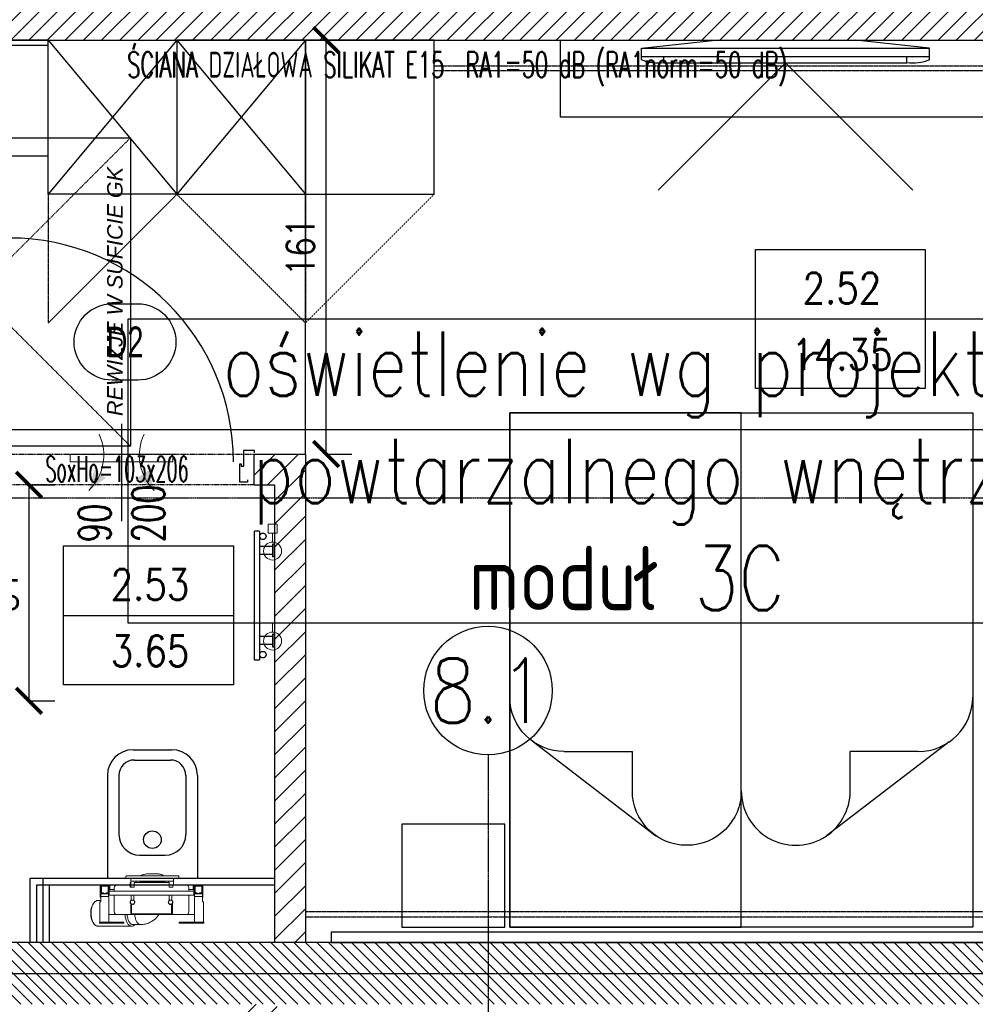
# Model space of a CAD drawing. Header units: millimetres. Extents: x 69081 to 158617, y -37521 to -9534.
# Tile 213 of 256: x 114126 to 114498, y -20561 to -20178. Entities that reach past the tile are written whole.
import ezdxf
from ezdxf.enums import TextEntityAlignment as Align

# ---------------------------------------------------------------- set-up
doc = ezdxf.new("R2010")
doc.units = ezdxf.units.MM
for name, pattern in [('DASHED2', [0.375, 0.25, -0.125]), ('DO', [0.8, 0.6, -0.1, 0, -0.1]), ('DP', [0.5, 0.3, -0.2]), ('KRESKOWA-SREDNIA', [0.2, 0.12, -0.08]), ('MP', [0.25, 0.15, -0.1])]:
    doc.linetypes.add(name, pattern=pattern)
for name, color, linetype in [('0_oświetlenie', 7, 'Continuous'), ('A-----SZ', 8, 'Continuous'), ('A-ARM', 8, 'Continuous'), ('A-MEB', 8, 'Continuous'), ('A-OSI', 8, 'DO'), ('A-SCI', 7, 'Continuous'), ('A_GSA_GK', 2, 'Continuous'), ('AM DRZIW WEWN', 1, 'Continuous'), ('B-widok', 9, 'Continuous'), ('BA_ARM', 8, 'Continuous'), ('BA_drz', 7, 'Continuous'), ('BA_lpm', 1, 'MP'), ('BA_sym', 7, 'Continuous'), ('BA_wig', 3, 'Continuous'), ('BI_sym', 7, 'Continuous'), ('F-BIL', 1, 'Continuous'), ('F-BIL-OP', 3, 'Continuous'), ('F-BIL-TA', 1, 'Continuous'), ('JS_p.poż.', 240, 'Continuous'), ('JS_PODCIĄGI', 1, 'DP'), ('JS_SUFIT PODWIESZONY', 40, 'Continuous'), ('porta', 8, 'Continuous'), ('R-----OP', 1, 'Continuous'), ('R-----WY', 1, 'Continuous')]:
    doc.layers.add(name, color=color, linetype=linetype)
for name, color, linetype, lineweight in [('DRZWI', 3, 'Continuous', 20), ('IS_Grzejnik', 15, 'Continuous', 5), ('IS_Zawór1', 15, 'Continuous', 5), ('SB_OTWORY DRZWI', 1, 'Continuous', 9)]:
    doc.layers.add(name, color=color, linetype=linetype, lineweight=lineweight)
doc.layers.get('R-----WY').off()
doc.styles.add('BIKTS', font='bikromsw.shx', dxfattribs={"width": 0.85})
doc.styles.add('ROMANS', font='romans.shx', dxfattribs={"height": 1})
doc.styles.add('SIMPLEX', font='simplex', dxfattribs={"width": 0.85})
doc.styles.add('SŁAWKA', font='simplex.shx', dxfattribs={"height": 12.5})
doc.styles.add('WYM--ROMANSSHX-08', font='ROMANS.SHX', dxfattribs={"width": 0.8})
doc.dimstyles.new('ROMANSSHX-K5002508105012', dxfattribs={"dimscale": 50, "dimtxt": 0.22, "dimasz": 0.2, "dimexe": 0.2, "dimexo": 0.5, "dimgap": 0.09, "dimtad": 1, "dimdec": 3, "dimrnd": 0.5, "dimdsep": 46, "dimtxsty": 'WYM--ROMANSSHX-08', "dimblk1": 'ARCHTICK', "dimblk2": 'ARCHTICK', "dimsah": 1, "dimcen": 0.1, "dimclrd": 1, "dimclre": 1, "dimclrt": 2, "dimadec": 0, "dimazin": 0, "dimtfac": 1, "dimtdec": 3, "dimtix": 1, "dimtmove": 2, "dimatfit": 3, "dimfxl": 0.5, "dimfxlon": 1, "dimtolj": 1, "dimarcsym": 0})

# ---------------------------------------------------------------- blocks, each defined once
blk = doc.blocks.new('A$C19277BFE')
at = {"layer": 'A-MEB', "linetype": 'Continuous'}
for p, q in [((53.01, 90), (200, 90)), ((200, 90), (200, 0)), ((72.04, 9.16), (35.57, 56.81)), ((200, 0), (89.48, 0))]:
    blk.add_line(p, q, dxfattribs=at)
at = {"layer": 'A-MEB'}
for p in [(53.01, 47.65), (68.3, 21.18)]:
    blk.add_line(p, (68.3, 47.65), dxfattribs=at)
at = {"layer": 'A-MEB', "linetype": 'Continuous'}
blk.add_lwpolyline([(94.24, 0), (0, 0), (0, 90), (56.12, 90)], dxfattribs=at)
for centre, start in [((53.01, 68.82), 90), ((89.48, 21.18), 180)]:
    blk.add_arc(centre, 21.18, start, 270, dxfattribs=at)
blk = doc.blocks.new('tv 50 cali')
at = {"layer": 'A-MEB'}
for p, q in [((57768.44, -31219.85), (57797.2, -31216.65)), ((57851.69, -31216.65), (57797.2, -31216.65)), ((57880.44, -31219.85), (57851.69, -31216.65)), ((57768.44, -31224.3), (57768.44, -31219.85)), ((57880.44, -31219.85), (57768.44, -31219.85)), ((57880.44, -31224.3), (57880.44, -31219.85)), ((57880.44, -31223.05), (57768.44, -31223.05)), ((57777.2, -31225.55), (57777.2, -31223.05)), ((57871.69, -31225.55), (57777.2, -31225.55)), ((57871.69, -31225.55), (57871.69, -31223.05))]:
    blk.add_line(p, q, dxfattribs=at)
blk.add_lwpolyline([(57774.95, -31275.04), (57824.44, -31225.55), (57873.94, -31275.04)], dxfattribs=at)
for centre, start, end in [((57775.01, -31209.6), 245.9345, 277.8122), ((57873.88, -31209.6), 262.1878, 294.0655)]:
    blk.add_arc(centre, 16.1, start, end, dxfattribs=at)
blk = doc.blocks.new('grzejnik drabinka')
at = {"layer": 'BA_ARM'}
for p, q in [((0, -0.8), (0, 0)), ((5, 0), (5, -0.8)), ((35, 0), (35, -0.8)), ((40, 0), (40, -0.8)), ((1, -5.8), (1, -0.8)), ((4, -0.8), (4, -5.8)), ((36, -5.8), (36, -0.8)), ((39, -0.8), (39, -5.8)), ((45, -5.8), (-5, -5.8)), ((-5, -7.8), (45, -7.8))]:
    blk.add_line(p, q, dxfattribs=at)
for points in [[(0, 0), (0, 0), (0.06, 0), (0.31, 0), (0.71, 0), (1.24, 0), (1.85, 0), (2.5, 0), (3.15, 0), (3.76, 0), (4.29, 0), (4.69, 0), (4.94, 0), (5, 0), (5, 0)], [(35, 0), (35, 0), (35.06, 0), (35.31, 0), (35.71, 0), (36.24, 0), (36.85, 0), (37.5, 0), (38.15, 0), (38.76, 0), (39.29, 0), (39.69, 0), (39.94, 0), (40, 0), (40, 0)], [(-1.75, -4.55), (-1.75, -4.44), (-1.78, -4.22), (-1.9, -3.92), (-2.11, -3.66), (-2.37, -3.46), (-2.67, -3.33), (-3, -3.29), (-3.33, -3.33), (-3.63, -3.46), (-3.89, -3.66), (-4.1, -3.92), (-4.22, -4.22), (-4.25, -4.44), (-4.25, -4.55)], [(5, -0.8), (5, -0.8), (4.94, -0.8), (4.69, -0.8), (4.29, -0.8), (3.76, -0.8), (3.15, -0.8), (2.5, -0.8), (1.85, -0.8), (1.24, -0.8), (0.71, -0.8), (0.31, -0.8), (0.06, -0.8), (0, -0.8), (0, -0.8)], [(40, -0.8), (40, -0.8), (39.94, -0.8), (39.69, -0.8), (39.29, -0.8), (38.76, -0.8), (38.15, -0.8), (37.5, -0.8), (36.85, -0.8), (36.24, -0.8), (35.71, -0.8), (35.31, -0.8), (35.06, -0.8), (35, -0.8), (35, -0.8)], [(44.25, -4.55), (44.25, -4.44), (44.22, -4.22), (44.1, -3.92), (43.89, -3.66), (43.63, -3.46), (43.33, -3.33), (43, -3.29), (42.67, -3.33), (42.37, -3.46), (42.11, -3.66), (41.9, -3.92), (41.78, -4.22), (41.75, -4.44), (41.75, -4.55)], [(-5, -5.8), (-5, -5.8), (-5, -5.8), (-5, -5.8)], [(-5, -5.8), (-5, -5.8), (-5, -5.8), (-5, -5.8)], [(-5, -5.8), (-5, -5.8), (-5, -5.8), (-5, -5.8)], [(-5, -5.8), (-5, -5.8), (-5, -5.8), (-5, -5.8)], [(-5, -5.8), (-5, -5.8), (-5, -5.8), (-5, -5.8)], [(-5, -5.8), (-5, -5.8), (-5, -5.8), (-5, -5.8)], [(-5, -5.8), (-5, -5.8), (-5, -5.8), (-5, -5.8)], [(-5, -5.8), (-5, -5.8), (-5, -5.8), (-5, -5.8)], [(-5, -5.8), (-5, -5.8), (-5, -5.8), (-5, -5.8)], [(-5, -7.8), (-5, -7.8), (-5, -7.78), (-5, -7.68), (-5, -7.52), (-5, -7.31), (-5, -7.06), (-5, -6.8), (-5, -6.54), (-5, -6.29), (-5, -6.08), (-5, -5.92), (-5, -5.82), (-5, -5.8), (-5, -5.8)], [(-5, -5.8), (-5, -5.8), (-5, -5.8), (-5, -5.8)], [(-5, -5.8), (-5, -5.8), (-5, -5.8), (-5, -5.8)], [(-5, -5.8), (-5, -5.8), (-5, -5.8), (-5, -5.8)], [(-5, -5.8), (-5, -5.8), (-5, -5.8), (-5, -5.8)], [(-5, -5.8), (-5, -5.8), (-5, -5.8), (-5, -5.8)], [(-5, -5.8), (-5, -5.8), (-5, -5.8), (-5, -5.8)], [(-5, -5.8), (-5, -5.8), (-5, -5.8), (-5, -5.8)], [(-5, -5.8), (-5, -5.8), (-5, -5.8), (-5, -5.8)], [(-5, -5.8), (-5, -5.8), (-5, -5.8), (-5, -5.8)], [(-5, -5.8), (-5, -5.8), (-5, -5.8), (-5, -5.8)], [(-5, -5.8), (-5, -5.8), (-5, -5.8), (-5, -5.8)], [(-5, -5.8), (-5, -5.8), (-5, -5.8), (-5, -5.8)], [(-5, -5.8), (-5, -5.8), (-5, -5.8), (-5, -5.8)], [(-5, -5.8), (-5, -5.8), (-5, -5.8), (-5, -5.8)], [(-5, -5.8), (-5, -5.8), (-5, -5.8), (-5, -5.8)], [(-5, -5.8), (-5, -5.8), (-5, -5.8), (-5, -5.8)], [(-5, -5.8), (-5, -5.8), (-5, -5.8), (-5, -5.8)], [(-5, -5.8), (-5, -5.8), (-5, -5.8), (-5, -5.8)], [(-5, -5.8), (-5, -5.8), (-5, -5.8), (-5, -5.8)], [(-4.25, -4.55), (-4.25, -4.66), (-4.22, -4.88), (-4.1, -5.18), (-3.89, -5.44), (-3.63, -5.64), (-3.33, -5.77), (-3, -5.81), (-2.67, -5.77), (-2.37, -5.64), (-2.11, -5.44), (-1.9, -5.18), (-1.78, -4.88), (-1.75, -4.66), (-1.75, -4.55)], [(41.75, -4.55), (41.75, -4.66), (41.78, -4.88), (41.9, -5.18), (42.11, -5.44), (42.37, -5.64), (42.67, -5.77), (43, -5.81), (43.33, -5.77), (43.63, -5.64), (43.89, -5.44), (44.1, -5.18), (44.22, -4.88), (44.25, -4.66), (44.25, -4.55)], [(45, -5.8), (45, -5.8), (45, -5.8), (45, -5.8)], [(45, -5.8), (45, -5.8), (45, -5.8), (45, -5.8)], [(45, -5.8), (45, -5.8), (45, -5.8), (45, -5.8)], [(45, -5.8), (45, -5.8), (45, -5.8), (45, -5.8)], [(45, -5.8), (45, -5.8), (45, -5.8), (45, -5.8)], [(45, -5.8), (45, -5.8), (45, -5.8), (45, -5.8)], [(45, -5.8), (45, -5.8), (45, -5.8), (45, -5.8)], [(45, -5.8), (45, -5.8), (45, -5.8), (45, -5.8)], [(45, -5.8), (45, -5.8), (45, -5.8), (45, -5.8)], [(45, -5.8), (45, -5.8), (45, -5.82), (45, -5.92), (45, -6.08), (45, -6.29), (45, -6.54), (45, -6.8), (45, -7.06), (45, -7.31), (45, -7.52), (45, -7.68), (45, -7.78), (45, -7.8), (45, -7.8)], [(45, -5.8), (45, -5.8), (45, -5.8), (45, -5.8)], [(45, -5.8), (45, -5.8), (45, -5.8), (45, -5.8)], [(45, -5.8), (45, -5.8), (45, -5.8), (45, -5.8)], [(45, -5.8), (45, -5.8), (45, -5.8), (45, -5.8)], [(45, -5.8), (45, -5.8), (45, -5.8), (45, -5.8)], [(45, -5.8), (45, -5.8), (45, -5.8), (45, -5.8)], [(45, -5.8), (45, -5.8), (45, -5.8), (45, -5.8)], [(45, -5.8), (45, -5.8), (45, -5.8), (45, -5.8)], [(45, -5.8), (45, -5.8), (45, -5.8), (45, -5.8)], [(45, -5.8), (45, -5.8), (45, -5.8), (45, -5.8)], [(45, -5.8), (45, -5.8), (45, -5.8), (45, -5.8)], [(45, -5.8), (45, -5.8), (45, -5.8), (45, -5.8)], [(45, -5.8), (45, -5.8), (45, -5.8), (45, -5.8)], [(45, -5.8), (45, -5.8), (45, -5.8), (45, -5.8)], [(45, -5.8), (45, -5.8), (45, -5.8), (45, -5.8)], [(45, -5.8), (45, -5.8), (45, -5.8), (45, -5.8)], [(45, -5.8), (45, -5.8), (45, -5.8), (45, -5.8)], [(45, -5.8), (45, -5.8), (45, -5.8), (45, -5.8)], [(45, -5.8), (45, -5.8), (45, -5.8), (45, -5.8)], [(-5, -7.8), (-5, -7.8), (-5, -7.8), (-5, -7.8)], [(-5, -7.8), (-5, -7.8), (-5, -7.8), (-5, -7.8)], [(-5, -7.8), (-5, -7.8), (-5, -7.8), (-5, -7.8)], [(-5, -7.8), (-5, -7.8), (-5, -7.8), (-5, -7.8)], [(-5, -7.8), (-5, -7.8), (-5, -7.8), (-5, -7.8)], [(-5, -7.8), (-5, -7.8), (-5, -7.8), (-5, -7.8)], [(-5, -7.8), (-5, -7.8), (-5, -7.8), (-5, -7.8)], [(-5, -7.8), (-5, -7.8), (-5, -7.8), (-5, -7.8)], [(-5, -7.8), (-5, -7.8), (-5, -7.8), (-5, -7.8)], [(-5, -7.8), (-5, -7.8), (-5, -7.8), (-5, -7.8)], [(-5, -7.8), (-5, -7.8), (-5, -7.8), (-5, -7.8)], [(-5, -7.8), (-5, -7.8), (-5, -7.8), (-5, -7.8)], [(-5, -7.8), (-5, -7.8), (-5, -7.8), (-5, -7.8)], [(-5, -7.8), (-5, -7.8), (-5, -7.8), (-5, -7.8)], [(-5, -7.8), (-5, -7.8), (-5, -7.8), (-5, -7.8)], [(-5, -7.8), (-5, -7.8), (-5, -7.8), (-5, -7.8)], [(-5, -7.8), (-5, -7.8), (-5, -7.8), (-5, -7.8)], [(-5, -7.8), (-5, -7.8), (-5, -7.8), (-5, -7.8)], [(-5, -7.8), (-5, -7.8), (-5, -7.8), (-5, -7.8)], [(-5, -7.8), (-5, -7.8), (-5, -7.8), (-5, -7.8)], [(-5, -7.8), (-5, -7.8), (-5, -7.8), (-5, -7.8)], [(-5, -7.8), (-5, -7.8), (-5, -7.8), (-5, -7.8)], [(-5, -7.8), (-5, -7.8), (-5, -7.8), (-5, -7.8)], [(-5, -7.8), (-5, -7.8), (-5, -7.8), (-5, -7.8)], [(-5, -7.8), (-5, -7.8), (-5, -7.8), (-5, -7.8)], [(-5, -7.8), (-5, -7.8), (-5, -7.8), (-5, -7.8)], [(-5, -7.8), (-5, -7.8), (-5, -7.8), (-5, -7.8)], [(-5, -7.8), (-5, -7.8), (-5, -7.8), (-5, -7.8)], [(45, -7.8), (45, -7.8), (45, -7.8), (45, -7.8)], [(45, -7.8), (45, -7.8), (45, -7.8), (45, -7.8)], [(45, -7.8), (45, -7.8), (45, -7.8), (45, -7.8)], [(45, -7.8), (45, -7.8), (45, -7.8), (45, -7.8)], [(45, -7.8), (45, -7.8), (45, -7.8), (45, -7.8)], [(45, -7.8), (45, -7.8), (45, -7.8), (45, -7.8)], [(45, -7.8), (45, -7.8), (45, -7.8), (45, -7.8)], [(45, -7.8), (45, -7.8), (45, -7.8), (45, -7.8)], [(45, -7.8), (45, -7.8), (45, -7.8), (45, -7.8)], [(45, -7.8), (45, -7.8), (45, -7.8), (45, -7.8)], [(45, -7.8), (45, -7.8), (45, -7.8), (45, -7.8)], [(45, -7.8), (45, -7.8), (45, -7.8), (45, -7.8)], [(45, -7.8), (45, -7.8), (45, -7.8), (45, -7.8)], [(45, -7.8), (45, -7.8), (45, -7.8), (45, -7.8)], [(45, -7.8), (45, -7.8), (45, -7.8), (45, -7.8)], [(45, -7.8), (45, -7.8), (45, -7.8), (45, -7.8)], [(45, -7.8), (45, -7.8), (45, -7.8), (45, -7.8)], [(45, -7.8), (45, -7.8), (45, -7.8), (45, -7.8)], [(45, -7.8), (45, -7.8), (45, -7.8), (45, -7.8)], [(45, -7.8), (45, -7.8), (45, -7.8), (45, -7.8)], [(45, -7.8), (45, -7.8), (45, -7.8), (45, -7.8)], [(45, -7.8), (45, -7.8), (45, -7.8), (45, -7.8)], [(45, -7.8), (45, -7.8), (45, -7.8), (45, -7.8)], [(45, -7.8), (45, -7.8), (45, -7.8), (45, -7.8)], [(45, -7.8), (45, -7.8), (45, -7.8), (45, -7.8)], [(45, -7.8), (45, -7.8), (45, -7.8), (45, -7.8)], [(45, -7.8), (45, -7.8), (45, -7.8), (45, -7.8)], [(45, -7.8), (45, -7.8), (45, -7.8), (45, -7.8)]]:
    blk.add_open_spline(points, degree=3, dxfattribs=at)
blk = doc.blocks.new('stelaż kibel')
at = {"layer": 'BA_ARM', "lineweight": 0}
for p, q in [((-22.85, 19.54), (-23.06, 19.23)), ((-8.04, 20.61), (-21.23, 20.61)), ((-20.64, 19.5), (-20.64, 19.1)), ((-20.64, 19.5), (-11.14, 19.5)), ((-11.14, 19.5), (-11.14, 19.1)), ((-4.56, 20.01), (-7.53, 20.01)), ((10.46, 19.5), (10.46, 19.1)), ((10.46, 19.5), (19.96, 19.5)), ((19.96, 19.5), (19.96, 19.1)), ((-20.64, 19.1), (-11.14, 19.1)), ((-20.49, 11.1), (-20.49, 19.1)), ((-16.99, 9.1), (-16.99, 19.1)), ((-16.99, 16.1), (-15.84, 16.1)), ((-13.84, 16.1), (-15.84, 16.1)), ((-13.84, 16.1), (-7.94, 16.1)), ((-8.44, 15.6), (-8.44, 11.9)), ((-8.14, 12.11), (-8.14, 15.8)), ((-8.14, 15.8), (7.46, 15.8)), ((7.26, 16.1), (-7.94, 16.1)), ((7.26, 16.1), (13.16, 16.1)), ((7.46, 15.8), (7.46, 12.11)), ((7.76, 11.9), (7.76, 15.6)), ((10.46, 19.1), (19.96, 19.1)), ((15.16, 16.1), (13.16, 16.1)), ((15.16, 16.1), (16.31, 16.1)), ((16.31, 9.1), (16.31, 19.1)), ((19.81, 11.1), (19.81, 19.1)), ((-23.06, 12), (-22.85, 11.68)), ((-14.84, 8.6), (-14.84, 15.1)), ((-8.44, 11.9), (-8.41, 11.9)), ((-8.27, 11.9), (-8.14, 11.9)), ((-8.14, 11.9), (-8.14, 11.99)), ((7.46, 11.99), (7.46, 11.9)), ((7.46, 11.9), (7.59, 11.9)), ((7.73, 11.9), (7.76, 11.9)), ((14.16, 15.1), (14.16, 8.6)), ((-21.23, 10.61), (-20.09, 10.61)), ((-20.09, 11.1), (-20.49, 11.1)), ((-20.09, 9.35), (-20.37, 9.35)), ((-20.37, 9.35), (-20.37, 4.55)), ((-20.34, 8.1), (-20.34, 4.6)), ((-16.84, 8.1), (-20.34, 8.1)), ((-16.99, 7.95), (-20.19, 7.95)), ((-20.19, 7.95), (-20.19, 4.75)), ((-20.09, 9.1), (-20.09, 11.1)), ((-20.09, 9.1), (-16.99, 9.1)), ((-20.09, 9.1), (-20.09, 8.1)), ((-19.04, 7.8), (-20.04, 7.8)), ((-20.04, 7.8), (-20.04, 4.8)), ((-19.04, 7.6), (-19.04, 7.8)), ((-17.04, 7.8), (-18.04, 7.8)), ((-18.04, 7.8), (-18.04, 7.6)), ((-17.09, 9.1), (-17.09, 8.1)), ((-17.04, 4.8), (-17.04, 7.8)), ((-16.99, 4.75), (-16.99, 7.95)), ((-16.84, 8.6), (-16.84, 8.1)), ((-8.24, 8.6), (-16.84, 8.6)), ((-16.84, 4.6), (-16.84, 8.1)), ((-8.24, 10.29), (-8.24, 8.5)), ((-8.24, 8.5), (-7.24, 8.5)), ((-7.24, 8.5), (-7.24, 10.29)), ((6.56, 8.6), (-7.24, 8.6)), ((6.56, 8.5), (6.56, 10.29)), ((7.56, 8.5), (6.56, 8.5)), ((7.56, 10.29), (7.56, 8.5)), ((16.16, 8.6), (7.56, 8.6)), ((16.16, 8.6), (16.16, 8.1)), ((16.16, 8.1), (16.16, 4.6)), ((19.66, 8.1), (16.16, 8.1)), ((19.41, 9.1), (16.31, 9.1)), ((16.31, 7.95), (16.31, 4.75)), ((19.51, 7.95), (16.31, 7.95)), ((17.36, 7.8), (16.36, 7.8)), ((16.36, 7.8), (16.36, 4.8)), ((16.41, 9.1), (16.41, 8.1)), ((17.36, 7.6), (17.36, 7.8)), ((18.36, 7.8), (18.36, 7.6)), ((19.36, 7.8), (18.36, 7.8)), ((19.36, 4.8), (19.36, 7.8)), ((19.41, 11.1), (19.81, 11.1)), ((19.41, 9.1), (19.41, 11.1)), ((19.56, 9.4), (19.41, 9.4)), ((19.41, 9.1), (19.41, 8.1)), ((19.66, 8.15), (19.41, 8.4)), ((19.41, 8.4), (19.41, 8.1)), ((19.51, 4.75), (19.51, 7.95)), ((19.56, 8.25), (19.56, 9.4)), ((19.66, 8.1), (19.66, 8.15)), ((19.66, 4.6), (19.66, 8.1)), ((-20.37, 4.55), (-10.87, 4.55)), ((-20.34, 4.6), (-16.84, 4.6)), ((-20.19, 4.75), (-16.99, 4.75)), ((-20.04, 4.8), (-17.04, 4.8)), ((-19.84, 5), (-19.84, 7.6)), ((-19.84, 7.6), (-19.04, 7.6)), ((-17.24, 5), (-19.84, 5)), ((-18.04, 7.6), (-17.24, 7.6)), ((-17.24, 7.6), (-17.24, 5)), ((16.16, 7), (-16.84, 7)), ((-14.84, 6.4), (-16.84, 6.4)), ((-16.54, 4.6), (-16.84, 4.6)), ((-16.54, 6.4), (-16.54, 4.6)), ((-13.84, 4.6), (-16.54, 4.6)), ((-14.84, 5.6), (-14.84, 7)), ((-8.64, 4.6), (-13.84, 4.6)), ((-10.87, 4.55), (-10.87, 4.6)), ((-7.14, 5.5), (-8.64, 5.5)), ((-8.64, 5.5), (-8.64, 4.6)), ((-8.64, 4.6), (-8.37, 4.6)), ((-8.64, 3.6), (-8.64, 4.6)), ((-8.37, 5.5), (-8.37, 2.47)), ((-7.14, 4.6), (-7.14, 5.5)), ((-7.14, 3.6), (-7.14, 4.6)), ((6.46, 4.6), (-7.14, 4.6)), ((7.96, 5.5), (6.46, 5.5)), ((6.46, 4.6), (6.46, 5.5)), ((6.46, 3.6), (6.46, 4.6)), ((7.96, 5.5), (7.96, 4.6)), ((13.16, 4.6), (7.96, 4.6)), ((8.21, 2.37), (8.21, 4.6)), ((15.86, 4.6), (13.16, 4.6)), ((14.16, 7), (14.16, 5.6)), ((16.16, 6.4), (14.16, 6.4)), ((15.86, 4.6), (15.86, 6.4)), ((16.16, 4.6), (15.86, 4.6)), ((16.16, 4.6), (19.66, 4.6)), ((16.31, 4.75), (19.51, 4.75)), ((16.36, 4.8), (19.36, 4.8)), ((16.56, 5), (16.56, 7.6)), ((16.56, 7.6), (17.36, 7.6)), ((19.16, 5), (16.56, 5)), ((18.36, 7.6), (19.16, 7.6)), ((19.16, 7.6), (19.16, 5)), ((-10.29, 2), (-10.29, 1.2)), ((-10.25, 2), (-10.29, 2)), ((-10.25, 2), (-9.45, 2)), ((-10.05, 1), (-10.09, 1)), ((-9.45, 1), (-10.05, 1)), ((9.45, 2), (-9.45, 2)), ((9.45, 1), (-9.45, 1)), ((-8.37, 3.6), (-8.64, 3.6)), ((-8.37, 2.47), (-8.32, 2.42)), ((-8.37, 2.47), (-8.32, 2.47)), ((-8.34, 2.43), (-8.34, 2)), ((-8.31, 3.1), (-8.32, 3.1)), ((-8.31, 3.1), (-8.01, 3.1)), ((8.01, 3.1), (-8.01, 3.1)), ((6.46, 3.6), (-7.14, 3.6)), ((-6.37, 3.1), (-6.37, 3.6)), ((-4.77, 3.6), (-4.77, 3.3)), ((-4.77, 3.3), (-4.77, 3.1)), ((-4.77, 3.3), (4.83, 3.3)), ((-4.77, 3.3), (4.83, 3.3)), ((-2.14, 0.3), (-2.21, 0.3)), ((-2.11, 0.3), (-2.14, 0.3)), ((2.18, 0.3), (-2.11, 0.3)), ((2.2, 0.3), (2.18, 0.3)), ((2.27, 0.3), (2.2, 0.3)), ((4.83, 3.3), (4.83, 3.6)), ((4.83, 3.1), (4.83, 3.3)), ((6.21, 3.6), (6.21, 3.1)), ((8.01, 3.1), (8.14, 3.1)), ((8.14, 3.1), (8.14, 2)), ((8.14, 3.1), (8.19, 3.1)), ((8.19, 3.1), (8.19, 2)), ((8.19, 2.35), (8.21, 2.37)), ((8.19, 2.37), (8.21, 2.37)), ((9.45, 2), (10.25, 2)), ((10.05, 1), (9.45, 1)), ((10.25, 2), (10.25, 1.2))]:
    blk.add_line(p, q, dxfattribs=at)
at = {"layer": 'BA_ARM', "lineweight": 0, "flags": 128}
for points in [[(-23.06, 12), (-23.12, 12.09), (-23.28, 12.36), (-23.42, 12.66), (-23.55, 12.97), (-23.66, 13.31), (-23.76, 13.67), (-23.84, 14.04), (-23.9, 14.42), (-23.95, 14.81), (-23.98, 15.21), (-23.99, 15.61), (-23.98, 16.01), (-23.95, 16.41), (-23.9, 16.8), (-23.84, 17.19), (-23.76, 17.56), (-23.66, 17.91), (-23.55, 18.25), (-23.42, 18.57), (-23.28, 18.87), (-23.12, 19.14), (-23.06, 19.23)], [(-21.23, 20.61), (-21.45, 20.59), (-21.67, 20.54), (-21.88, 20.46), (-22.09, 20.33), (-22.3, 20.18), (-22.5, 19.99), (-22.68, 19.78), (-22.86, 19.53), (-23.03, 19.26), (-23.18, 18.96), (-23.32, 18.64), (-23.45, 18.29), (-23.56, 17.93), (-23.65, 17.55), (-23.73, 17.16), (-23.79, 16.75), (-23.83, 16.34), (-23.85, 15.93), (-23.86, 15.51), (-23.84, 15.09), (-23.81, 14.68), (-23.76, 14.27), (-23.69, 13.87), (-23.61, 13.48), (-23.51, 13.11), (-23.39, 12.76), (-23.25, 12.43), (-23.11, 12.11), (-22.95, 11.83), (-22.77, 11.57), (-22.59, 11.34), (-22.4, 11.13), (-22.2, 10.96), (-21.99, 10.83), (-21.78, 10.72), (-21.56, 10.65), (-21.34, 10.62), (-21.23, 10.61)], [(-10.66, 16.1), (-10.64, 16.34), (-10.6, 16.75), (-10.54, 17.16), (-10.47, 17.55), (-10.37, 17.93), (-10.26, 18.29), (-10.14, 18.64), (-10, 18.96), (-9.84, 19.26), (-9.68, 19.53), (-9.5, 19.78), (-9.31, 19.99), (-9.11, 20.18), (-8.91, 20.33), (-8.7, 20.46), (-8.48, 20.54), (-8.26, 20.59), (-8.04, 20.61)], [(-9.83, 16.1), (-9.81, 16.4), (-9.76, 16.78), (-9.7, 17.16), (-9.62, 17.52), (-9.52, 17.87), (-9.41, 18.2), (-9.28, 18.51), (-9.13, 18.79), (-8.98, 19.05), (-8.81, 19.28), (-8.63, 19.49), (-8.44, 19.66), (-8.25, 19.8), (-8.05, 19.9), (-7.84, 19.97), (-7.64, 20.01), (-7.53, 20.01)], [(-6.86, 16.1), (-6.83, 16.4), (-6.79, 16.78), (-6.72, 17.16), (-6.64, 17.52), (-6.54, 17.87), (-6.43, 18.2), (-6.3, 18.51), (-6.16, 18.79), (-6, 19.05), (-5.83, 19.28), (-5.65, 19.49), (-5.47, 19.66), (-5.27, 19.8), (-5.07, 19.9), (-4.87, 19.97), (-4.66, 20.01), (-4.55, 20.01)], [(2.46, 16.1), (2.18, 16.51), (1.84, 16.94), (1.54, 17.29), (1.26, 17.57), (0.8, 17.99), (0.27, 18.42), (-0.36, 18.83), (-1.08, 19.22), (-1.57, 19.43), (-2.05, 19.61), (-2.47, 19.73), (-2.64, 19.78), (-2.84, 19.82), (-3.14, 19.88), (-3.54, 19.95), (-4.04, 20), (-4.55, 20.01)], [(2.2, 0.3), (2.23, 0.3), (2.25, 0.3)]]:
    blk.add_lwpolyline(points, dxfattribs=at)
at = {"layer": 'BA_ARM', "lineweight": 0}
for centre, radius, start, end in [((-8.13, 18.84), 1.78, 41.3776, 87.2916), ((-13.84, 15.1), 1, 90, 180), ((-7.94, 15.6), 0.5, 90, 180), ((7.26, 15.6), 0.5, 0, 90), ((13.16, 15.1), 1, 0, 90), ((-7.74, 11.3), 0.9, 138.1897, 242.734), ((-7.74, 11.3), 0.8, 131.4096, 120), ((-7.74, 11.3), 0.9, 297.266, 116.3878), ((7.06, 11.3), 0.9, 63.6122, 242.734), ((7.06, 11.3), 0.8, 60, 48.5904), ((7.06, 11.3), 0.9, 297.266, 41.8103), ((-7.94, 10.29), 0.3, 135.0482, 180), ((-7.54, 10.29), 0.3, 0, 44.9518), ((6.86, 10.29), 0.3, 135.0482, 180), ((7.26, 10.29), 0.3, 0, 44.9518), ((-13.84, 5.6), 1, 180, 270), ((13.16, 5.6), 1, 270, 0), ((-10.09, 1.2), 0.2, 179.9998, 269.9999), ((-2.21, 4.3), 4, 235.5885, 270), ((-2.17, 3.71), 3.41, 232.6467, 270.5225), ((-2.15, 3.69), 3.39, 232.5127, 270.557), ((2.21, 3.71), 3.41, 269.4571, 307.3947), ((2.27, 4.3), 4, 270, 270.6505), ((2.27, 4.3), 4, 273.5283, 304.4115), ((2.45, 3.34), 2.99, 281.7106, 308.4469), ((10.05, 1.2), 0.2, 269.9998, 0.0006)]:
    blk.add_arc(centre, radius, start, end, dxfattribs=at)
blk = doc.blocks.new('wc 50')
at = {"layer": 'A-MEB', "ltscale": 50}
for p, q in [((57717.02, -30557.07), (57682.02, -30557.07)), ((57682.02, -30597.07), (57682.02, -30557.07)), ((57717.02, -30597.07), (57717.02, -30557.07)), ((57704.52, -30566.07), (57694.52, -30566.07)), ((57686.52, -30597.07), (57686.52, -30574.07)), ((57712.52, -30597.07), (57712.52, -30574.07)), ((57706.52, -30603.07), (57692.52, -30603.07)), ((57707.02, -30607.07), (57692.02, -30607.07))]:
    blk.add_line(p, q, dxfattribs=at)
blk.add_circle((57699.52, -30572.1), 3.43, dxfattribs=at)
for centre, radius, start, end in [((57694.52, -30574.07), 8, 90, 180), ((57704.52, -30574.07), 8, 0, 90), ((57692.02, -30597.07), 10, 180, 270), ((57692.52, -30597.07), 6, 180, 270), ((57706.52, -30597.07), 6, 270, 0), ((57707.02, -30597.07), 10, 270, 0)]:
    blk.add_arc(centre, radius, start, end, dxfattribs=at)
blk = doc.blocks.new('enr')
blk.add_circle((0, 0), 0.5)
at = {"style": 'ROMANS', "width": 0.85}
blk.add_attdef('NR', text='', height=0.5, dxfattribs=at).set_placement((0, 0), align=Align.MIDDLE_CENTER)
blk = doc.blocks.new('osie')
at = {"layer": 'A-OSI'}
for p, q in [((17717.4, -43202.43), (20818.3, -43202.43)), ((20223.6, -43302.43), (20223.6, -44525.44)), ((17574.24, -43387.43), (20818.3, -43387.43))]:
    blk.add_line(p, q, dxfattribs=at)
at = {"layer": 'BI_sym', "xscale": 50, "yscale": 50, "zscale": 50}
blk.add_blockref('enr', (20223.6, -43277.43), dxfattribs=at).add_auto_attribs({'NR': '8.1'})
blk = doc.blocks.new('KRATKA WENT')
at = {"layer": 'DRZWI'}
for points in [[(-12.72, 11.16, 0, 5.4, 0), (-8.38, 4.78, 5.4, 5.4, 0)], [(12.72, 11.16, 0, 5.4, 0), (8.38, 4.78, 5.4, 5.4, 0)]]:
    blk.add_lwpolyline(points, format="xyseb", dxfattribs=at)
blk.add_lwpolyline([(20, -3), (20, 0), (-20, 0), (-20, -3)], close=True, dxfattribs=at)
for centre, start, end in [((-26.01, -2.55), 334.6838, 45.9092), ((26.01, -2.55), 134.0908, 205.3162)]:
    blk.add_arc(centre, 19.09, start, end, dxfattribs=at)
blk = doc.blocks.new('dr1h901')
at = {"color": 0}
blk.add_line((-0.5, 0), (-0.5, 1.005), dxfattribs=at)
at = {"color": 1}
blk.add_line((0, 0.1689), (0, -0.2655), dxfattribs=at)
blk.add_arc((-0.5, 0), 1, 0, 90, dxfattribs=at)
blk = doc.blocks.new('_ARCHTICK')
at = {"color": 0, "linetype": 'ByBlock', "const_width": 0.15}
blk.add_lwpolyline([(-0.5, -0.5), (0.5, 0.5)], dxfattribs=at)
blk = doc.blocks.new('*D3048')
at = {"layer": 'A-SCI', "color": 1, "lineweight": -2, "transparency": 16777216}
for p, q in [((114129.67, -20358.59), (114139.67, -20358.59)), ((114129.67, -20442.59), (114129.67, -20358.59)), ((114129.67, -20442.59), (114139.67, -20442.59))]:
    blk.add_line(p, q, dxfattribs=at)
at = {"layer": 'Defpoints', "color": 0, "lineweight": 5, "transparency": 16777216}
for p in [(114114.14, -20358.59), (114129.67, -20358.59), (114114.14, -20442.59)]:
    blk.add_point(p, dxfattribs=at)
at = {"layer": 'A-SCI', "color": 1, "lineweight": -2, "transparency": 16777216, "xscale": 10, "yscale": 10, "zscale": 10}
for p, rotation in [((114129.67, -20358.59), 90), ((114129.67, -20442.59), 270)]:
    blk.add_blockref('_ARCHTICK', p, dxfattribs=dict(at, rotation=rotation))
at = {"layer": 'A-SCI', "color": 2, "transparency": 16777216, "insert": (114119.67, -20400.59), "char_height": 11, "attachment_point": 5, "rotation": 90, "style": 'WYM--ROMANSSHX-08'}
blk.add_mtext('\\A1;84', dxfattribs=at)
blk = doc.blocks.new('*D3061')
at = {"layer": 'A-SCI', "color": 1, "lineweight": -2, "transparency": 16777216}
for p, q in [((114245.23, -20185.59), (114255.23, -20185.59)), ((114245.23, -20346.59), (114245.23, -20185.59)), ((114245.23, -20346.59), (114255.23, -20346.59))]:
    blk.add_line(p, q, dxfattribs=at)
at = {"layer": 'Defpoints', "color": 0, "lineweight": 5, "transparency": 16777216}
for p in [(114237.14, -20185.59), (114245.23, -20185.59), (114237.14, -20346.59)]:
    blk.add_point(p, dxfattribs=at)
at = {"layer": 'A-SCI', "color": 1, "lineweight": -2, "transparency": 16777216, "xscale": 10, "yscale": 10, "zscale": 10}
for p, rotation in [((114245.23, -20185.59), 90), ((114245.23, -20346.59), 270)]:
    blk.add_blockref('_ARCHTICK', p, dxfattribs=dict(at, rotation=rotation))
at = {"layer": 'A-SCI', "color": 2, "transparency": 16777216, "insert": (114235.23, -20266.09), "char_height": 11, "attachment_point": 5, "rotation": 90, "style": 'WYM--ROMANSSHX-08'}
blk.add_mtext('\\A1;161', dxfattribs=at)
blk = doc.blocks.new('DYBY-BL5')
at = {"layer": 'F-BIL-TA', "color": 1}
blk.add_line((0, 45), (110, 45), dxfattribs=at)
blk.add_lwpolyline([(0, 0), (0, 90), (110, 90), (110, 0)], close=True, dxfattribs=at)
at = {"layer": 'F-BIL-OP', "style": 'SIMPLEX', "width": 0.85}
blk.add_attdef('NR', text='', height=20, dxfattribs=at).set_placement((56, 55), align=Align.CENTER)
at = {"layer": 'F-BIL-OP', "color": 2, "style": 'SIMPLEX', "width": 0.85, "flags": 1}
for tag, p in [('NAZWA', (119, 55)), ('POSADZKA', (119, 12)), ('GRUPA', (119, -27)), ('RODZAJ', (119, -72))]:
    blk.add_attdef(tag, p, '', height=19, dxfattribs=at)
at = {"layer": 'F-BIL-OP', "color": 2, "style": 'SIMPLEX', "width": 0.85}
blk.add_attdef('POW.', text='', height=20, dxfattribs=at).set_placement((56, 12), align=Align.CENTER)
at = {"layer": 'F-BIL-OP', "color": 2, "style": 'SIMPLEX', "width": 0.85, "flags": 1}
blk.add_attdef('POWH.', text='', height=20, dxfattribs=at).set_placement((56, -27), align=Align.CENTER)
blk = doc.blocks.new('symdrz')
blk.add_lwpolyline([(-10, -30, -1), (-10, 30), (10, 30, -1), (10, -30)], format="xyb", close=True)
at = {"style": 'BIKTS', "width": 0.8}
blk.add_attdef('SZERDRZ', text='', height=25, dxfattribs=at).set_placement((77.15, 8.8), align=Align.CENTER)
blk.add_attdef('SYMDRZ', text='', height=25, dxfattribs=at).set_placement((0, 0), align=Align.MIDDLE)
blk.add_attdef('WYSDRZ', text='', height=25, dxfattribs=at).set_placement((77.15, -9.49), align=Align.TOP_CENTER)
blk = doc.blocks.new('grzejniki pietro 2')
at = {"layer": 'IS_Zawór1', "linetype": 'ByBlock', "lineweight": -2, "extrusion": (0, 0, -1), "elevation": -289.1}
blk.add_lwpolyline([(-20202.62, -42640.71), (-20202.62, -42637.21), (-20206.12, -42637.21), (-20206.12, -42640.71)], close=True, dxfattribs=at)
at = {"layer": 'IS_Zawór1', "linetype": 'ByBlock', "lineweight": -2, "extrusion": (1, 0, 0), "elevation": 20204.37}
blk.add_lwpolyline([(-42644.21, 289.1), (-42640.71, 289.1)], dxfattribs=at)
at = {"layer": 'IS_Zawór1', "linetype": 'ByBlock', "lineweight": -2, "extrusion": (1, 3.83476e-17, 0), "elevation": 20204.37}
blk.add_lwpolyline([(-42679.21, 289.1), (-42675.71, 289.1)], dxfattribs=at)
at = {"layer": 'IS_Zawór1', "linetype": 'ByBlock', "lineweight": -2}
for centre in [(20204.37, -42647.71, 289.1), (20204.37, -42682.71, 289.1)]:
    blk.add_circle(centre, 3.5, dxfattribs=at)
blk = doc.blocks.new('A$C253e2aa0')
at = {"layer": 'B-widok', "color": 1, "linetype": 'MP'}
blk.add_lwpolyline([(0, 60), (120, 60), (120, 0), (0, 0), (0, 60)], dxfattribs=at)
at = {"layer": 'B-widok', "linetype": 'MP'}
blk.add_lwpolyline([(0, 0), (60, 60), (120, 0)], dxfattribs=at)
at = {"layer": 'R-----OP', "ltscale": 10, "insert": (11.78, 9.11, 36538.02), "char_height": 6, "width": 4709.9909, "attachment_point": 1, "style": 'SŁAWKA'}
blk.add_mtext('{\\fArial|b0|i1|c0|p34;REWIZJE W SUFICIE GK}', dxfattribs=at)
blk = doc.blocks.new('A$Cf85abbde')
at = {"layer": 'A-SCI', "color": 4}
for p, q in [((12, 103), (0, 103)), ((12, 0), (0, 0))]:
    blk.add_line(p, q, dxfattribs=at)
at = {"layer": 'JS_PODCIĄGI', "lineweight": -3}
for p, q in [((0, 0), (0, 103)), ((12, 103), (12, 0))]:
    blk.add_line(p, q, dxfattribs=at)
at = {"layer": 'AM DRZIW WEWN', "insert": (0.83, 21.87), "char_height": 10, "width": 61.9698, "attachment_point": 1, "rotation": 90, "style": 'ROMANS'}
blk.add_mtext('{\\W0.5;SoxHo=103x206}', dxfattribs=at)

msp = doc.modelspace()

# ---------------------------------------------------------------- hatches: boundary and pattern name
at = {"layer": 'A-----SZ'}
h = msp.add_hatch(dxfattribs=at)
h.set_pattern_fill('ANSI31', color=256, scale=2)
h.set_pattern_definition([(45, (77432.36, 11586.2524), (-4.4901281, 4.4901281), [])])
h.paths.add_polyline_path([(111471.1992, -19714.1903), (111466.7002, -19694.7029), (111455.0078, -19697.4023), (111459.5068, -19716.8897), (111502.2475, -19902.02), (111556.8122, -19889.4228), (111554.1128, -19877.7303), (111511.2405, -19887.6282)])
h.paths.add_polyline_path([(111908.6415, -20600.5941), (111739.3228, -20600.5941), (111708.7721, -20612.5941), (111908.6415, -20612.5941)])
h.paths.add_polyline_path([(111920.6415, -20560.5941), (111908.6415, -20561.5038), (111908.6415, -20688.5941), (111920.6415, -20688.5941)])
h.paths.add_polyline_path([(111920.6415, -20791.5941), (111908.6415, -20791.5941), (111908.6415, -20869.395), (111920.6415, -20878.9403)])
h.paths.add_polyline_path([(112115.6415, -20560.5941), (112100.6415, -20560.5941), (112100.6415, -21261.5941), (112115.6415, -21261.5941)])
h.paths.add_polyline_path([(112297.6415, -20560.5941), (112285.6415, -20560.5941), (112285.6415, -20678.5941), (112297.6415, -20678.5941)])
h.paths.add_polyline_path([(112409.6415, -20560.5941), (112397.6415, -20560.5941), (112397.6415, -20660.5941), (112445.6415, -20660.5941), (112445.6415, -20648.5941), (112409.6415, -20648.5941)])
h.paths.add_polyline_path([(112508.6415, -20560.5941), (112496.6415, -20560.5941), (112496.6415, -20648.5941), (112460.6415, -20648.5941), (112460.6415, -20660.5941), (112508.6415, -20660.5941)])
h.paths.add_polyline_path([(112460.6415, -20648.5941), (112445.6415, -20648.5941), (112445.6415, -21261.5941), (112460.6415, -21261.5941)])
h.paths.add_polyline_path([(112445.6415, -20800.5941), (112297.6415, -20800.5941), (112297.6415, -20781.5941), (112285.6415, -20781.5941), (112285.6415, -20812.5941), (112445.6415, -20812.5941)])
h.paths.add_polyline_path([(112620.6415, -20781.5941), (112608.6415, -20781.5941), (112608.6415, -20800.5941), (112460.6415, -20800.5941), (112460.6415, -20812.5941), (112620.6415, -20812.5941)])
h.paths.add_polyline_path([(112620.6415, -20560.5941), (112608.6415, -20560.5941), (112608.6415, -20678.5941), (112620.6415, -20678.5941)])
h.paths.add_polyline_path([(112805.6415, -20560.5941), (112790.6415, -20560.5941), (112790.6415, -21261.5941), (112805.6415, -21261.5941)])
h.paths.add_polyline_path([(112987.6415, -20560.5941), (112975.6415, -20560.5941), (112975.6415, -20678.5941), (112987.6415, -20678.5941)])
h.paths.add_polyline_path([(112987.6415, -20779.5941), (112975.6415, -20779.5941), (112975.6415, -20812.5941), (113135.6415, -20812.5941), (113135.6415, -20800.5941), (112987.6415, -20800.5941)])
h.paths.add_polyline_path([(113099.6415, -20560.5941), (113087.6415, -20560.5941), (113087.6415, -20660.5941), (113135.6415, -20660.5941), (113135.6415, -20648.5941), (113099.6415, -20648.5941)])
h.paths.add_polyline_path([(113150.6415, -20648.5941), (113135.6415, -20648.5941), (113135.6415, -21261.5941), (113150.6415, -21261.5941)])
h.paths.add_polyline_path([(113198.6415, -20560.5941), (113186.6415, -20560.5941), (113186.6415, -20648.5941), (113150.6415, -20648.5941), (113150.6415, -20660.5941), (113198.6415, -20660.5941)])
h.paths.add_polyline_path([(113310.6415, -20560.5941), (113298.6415, -20560.5941), (113298.6415, -20678.5941), (113310.6415, -20678.5941)])
h.paths.add_polyline_path([(113310.6415, -20779.5941), (113298.6415, -20779.5941), (113298.6415, -20800.5941), (113150.6415, -20800.5941), (113150.6415, -20812.5941), (113310.6415, -20812.5941)])
h.paths.add_polyline_path([(113495.6415, -20560.5941), (113480.6415, -20560.5941), (113480.6415, -21261.5941), (113495.6415, -21261.5941)])
h.paths.add_polyline_path([(113840.6415, -20560.5941), (113825.6415, -20560.5941), (113825.6415, -21261.5941), (113840.6415, -21261.5941)])
h.paths.add_polyline_path([(113825.6415, -20648.5941), (113789.6415, -20648.5941), (113789.6415, -20560.5941), (113777.6415, -20560.5941), (113777.6415, -20660.5941), (113825.6415, -20660.5941)])
h.paths.add_polyline_path([(113677.6415, -20560.5941), (113665.6415, -20560.5941), (113665.6415, -20678.5941), (113677.6415, -20678.5941)])
h.paths.add_polyline_path([(113677.6415, -20781.5941), (113665.6415, -20781.5941), (113665.6415, -20812.5941), (113825.6415, -20812.5941), (113825.6415, -20800.5941), (113677.6415, -20800.5941)])
h.paths.add_polyline_path([(114226.1415, -20560.5941), (114214.1415, -20560.5941), (114214.1415, -20688.5941), (114226.1415, -20688.5941)])
h.paths.add_polyline_path([(114237.1415, -20346.5941), (114217.1415, -20346.5941), (114217.1415, -20358.5941), (114225.1415, -20358.5941), (114225.1415, -20536.5941), (114237.1415, -20536.5941)])
h.paths.add_polyline_path([(114114.1415, -20346.5941), (114020.1415, -20346.5941), (114020.1415, -20358.5941), (114114.1415, -20358.5941)])
h = msp.add_hatch(dxfattribs=at)
h.set_pattern_fill('ANSI31', color=256, angle=270)
h.set_pattern_definition([(315, (134600.083, 9115.9974), (2.24506402, 2.24506404), [])])
h.paths.add_polyline_path([(114646.1814, -20536.5849), (114646.1814, -20560.5849), (113982.6415, -20560.5941), (113982.6415, -20536.5941), (113996.1814, -20536.5849), (113996.1415, -20338.5941), (114020.1415, -20338.5941), (114020.1814, -20536.5849)])
at = {"layer": 'JS_p.poż.'}
h = msp.add_hatch(dxfattribs=at)
h.set_pattern_fill('ANSI31', color=256, scale=40, style=0)
h.set_pattern_definition([(45, (93330.235, -5855.9077), (-3.5355339, 3.5355339), [])])
h.paths.add_polyline_path([(114670.1415, -20185.5941), (114670.1415, -20161.607), (114020.1415, -20161.5941), (113996.1415, -20185.5941)])

# ---------------------------------------------------------------- linework, layer by layer
at = {"color": 5, "elevation": 905.9057}
msp.add_lwpolyline([(114083.1242, -19266.7859), (117047.6443, -19266.7859), (117047.6443, -20337.187), (114083.1242, -20337.187)], close=True, dxfattribs=at)
at = {"layer": 'A-MEB'}
for p, q in [((114187.1415, -20185.5941), (114137.1415, -20245.5941)), ((114137.1415, -20185.5941), (114187.1415, -20245.5941)), ((114187.1415, -20185.5941), (114237.1415, -20245.5941)), ((114237.1415, -20185.5941), (114187.1415, -20245.5941))]:
    msp.add_line(p, q, dxfattribs=at)
for points in [[(114020.1415, -20185.5941), (114020.1415, -20230.5941), (114137.1415, -20230.5941), (114137.1415, -20185.5941)], [(114020.1415, -20185.5941), (114020.1415, -20187.5941), (114137.1415, -20187.5941), (114137.1415, -20185.5941)], [(114187.1415, -20185.5941), (114187.1415, -20245.5941), (114137.1415, -20245.5941), (114137.1415, -20185.5941)], [(114187.1415, -20185.5941), (114187.1415, -20245.5941), (114237.1415, -20245.5941), (114237.1415, -20185.5941)], [(114237.1415, -20185.5941), (114237.1415, -20245.5941), (114287.1415, -20245.5941), (114287.1415, -20185.5941)], [(114496.6415, -20530.5941), (114316.6415, -20530.5941), (114316.6415, -20330.5941), (114496.6415, -20330.5941)], [(114247.1415, -20532.5941), (114247.1415, -20536.5941), (114616.1415, -20536.5941), (114616.1415, -20532.5941)]]:
    msp.add_lwpolyline(points, close=True, dxfattribs=at)
for points in [[(114336.3044, -20185.5941), (114616.0643, -20185.5941), (114616.0643, -20235.5941), (114516.0643, -20235.5941), (114516.0643, -20215.5941), (114336.3044, -20215.5941), (114336.3044, -20185.5941)], [(114314.6415, -20490.5941), (114274.6415, -20490.5941), (114274.6415, -20530.5941), (114314.6415, -20530.5941), (114314.6415, -20490.5941)]]:
    msp.add_lwpolyline(points, dxfattribs=at)
at = {"layer": 'A-MEB', "linetype": 'KRESKOWA-SREDNIA'}
for points in [[(114624.1415, -20197.5941), (114287.1415, -20197.5941), (114287.1415, -20195.5941), (114624.1415, -20195.5941)], [(114137.1415, -20245.5941), (114137.1415, -20295.5941), (114187.1415, -20245.5941)], [(114237.1415, -20245.5941), (114237.1415, -20295.5941), (114187.1415, -20245.5941)], [(114237.1415, -20245.5941), (114237.1415, -20295.5941), (114287.1415, -20245.5941)], [(114624.1415, -20524.5941), (114237.1415, -20524.5941), (114237.1415, -20526.5941), (114624.1415, -20526.5941)]]:
    msp.add_lwpolyline(points, dxfattribs=at)
at = {"layer": 'A-SCI', "color": 5}
for p, q in [((114217.1415, -20346.5941), (114237.1415, -20346.5941)), ((114217.1415, -20358.5941), (114217.1415, -20346.5941)), ((114237.1415, -20346.5941), (114237.1415, -20536.5941)), ((114217.1415, -20358.5941), (114225.1415, -20358.5941)), ((114225.1415, -20358.5941), (114225.1415, -20536.5941))]:
    msp.add_line(p, q, dxfattribs=at)
at = {"layer": 'A-SCI', "color": 4}
for points in [[(114020.1415, -20247.5941), (114020.1415, -20185.5941), (114646.1415, -20185.5941)], [(114646.1415, -20396.5941), (114646.1415, -20536.5941), (114020.1415, -20536.5941), (114020.1415, -20346.5941)]]:
    msp.add_lwpolyline(points, dxfattribs=at)
at = {"layer": 'A_GSA_GK'}
for p, q in [((114130.1415, -20511.5941), (114225.1415, -20511.5941)), ((114130.1415, -20536.5941), (114130.1415, -20511.5941)), ((114135.1415, -20511.5941), (114225.1415, -20511.5941)), ((114135.1415, -20536.5941), (114135.1415, -20511.5941))]:
    msp.add_line(p, q, dxfattribs=at)
at = {"layer": 'A_GSA_GK', "color": 8}
for p, q in [((114132.6415, -20514.0941), (114225.1415, -20514.0941)), ((114132.6415, -20536.5941), (114132.6415, -20514.0941)), ((114137.6415, -20514.0941), (114225.1415, -20514.0941)), ((114137.6415, -20536.5941), (114137.6415, -20514.0941))]:
    msp.add_line(p, q, dxfattribs=at)
at = {"layer": 'JS_SUFIT PODWIESZONY', "linetype": 'DASHED2'}
msp.add_lwpolyline([(114237.1415, -20346.5941), (114237.1415, -20185.5941)], dxfattribs=at)
at = {"layer": 'porta'}
msp.add_lwpolyline([(114214.6415, -20356.5941), (114214.6415, -20357.5941), (114211.6415, -20357.5941), (114211.6415, -20350.3441), (114212.1415, -20350.3441), (114212.1415, -20351.3441), (114213.1415, -20351.3441), (114213.1415, -20345.0941), (114217.1415, -20345.0941), (114217.1415, -20345.0941), (114217.1415, -20346.0941)], dxfattribs=at)

# ---------------------------------------------------------------- block references
at = {"layer": 'A-ARM', "xscale": -1}
msp.add_blockref('tv 50 cali', (172248.2497, 11031.0533), dxfattribs=at)
at = {"layer": 'A-ARM', "rotation": 180.0000000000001}
msp.add_blockref('wc 50', (171877.1586, -51068.6615), dxfattribs=at)
at = {"layer": 'A-MEB', "extrusion": (0, 0, -1), "zscale": -1, "rotation": 89.99999999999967}
msp.add_blockref('A$C19277BFE', (-114316.6415, -20530.5941), dxfattribs=at)
at = {"layer": 'A-MEB', "extrusion": (0, 0, -1), "xscale": -1, "zscale": -1, "rotation": 269.9999999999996}
msp.add_blockref('A$C19277BFE', (-114496.6415, -20530.5941), dxfattribs=at)
at = {"layer": 'A-SCI', "color": 4}
msp.add_blockref('osie', (94084.5456, 22838.835), dxfattribs=at)
at = {"layer": 'AM DRZIW WEWN'}
ref = msp.add_blockref('symdrz', (114166.9824, -20303.0156), dxfattribs=dict(at, xscale=0.4950000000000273, yscale=0.4950000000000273, zscale=0.4950000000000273))
ref.add_attrib('Symdrz', 'D2', dxfattribs={"layer": 'BA_sym', "height": 12, "style": 'BIKTS', "width": 0.7}).set_placement((114166.9824, -20303.0156), align=Align.MIDDLE_CENTER)
at = {"layer": 'B-widok', "rotation": 90}
msp.add_blockref('A$C253e2aa0', (114169.1415, -20343.5941, 1051.9), dxfattribs=at)
at = {"layer": 'BA_drz', "xscale": -87, "yscale": -87, "zscale": -87, "rotation": 180}
msp.add_blockref('dr1h901', (114165.6415, -20349.5941), dxfattribs=at)
at = {"layer": 'BA_lpm', "xscale": -1, "rotation": 270.0000000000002}
msp.add_blockref('grzejnik drabinka', (114225.1415, -20421.5941), dxfattribs=at)
at = {"layer": 'BA_wig', "xscale": -1, "rotation": 180}
msp.add_blockref('stelaż kibel', (114177.6415, -20509.5941), dxfattribs=at)
at = {"layer": 'F-BIL', "xscale": 0.6, "yscale": 0.6, "zscale": 0.6}
for p, values in [((114412.1698, -20321.0705), {'NR': '2.52', 'POW.': '14.35'}), ((114143.1062, -20436.3589), {'NR': '2.53', 'POW.': '3.65'})]:
    msp.add_blockref('DYBY-BL5', p, dxfattribs=at).add_auto_attribs(values)
at = {"layer": 'IS_Grzejnik'}
msp.add_blockref('grzejniki pietro 2', (94019.9764, 22263.4019, -289.1), dxfattribs=at)
at = {"layer": 'R-----WY', "xscale": -1, "rotation": 180}
msp.add_blockref('KRATKA WENT', (114165.6415, -20349.5941), dxfattribs=at)
msp.add_blockref('KRATKA WENT', (114165.6415, -20349.5941), dxfattribs=at)
at = {"layer": 'SB_OTWORY DRZWI', "rotation": 270}
msp.add_blockref('A$Cf85abbde', (114114.1415, -20346.5941), dxfattribs=at)

# ---------------------------------------------------------------- texts
at = {"layer": '0_oświetlenie', "linetype": 'Continuous', "insert": (114362.1541, -20298.9828, 1), "char_height": 25, "width": 378.004849, "attachment_point": 2, "style": 'WYM--ROMANSSHX-08', "bg_fill": 16, "box_fill_scale": 1.2, "bg_fill_color": 257, "bg_fill_transparency": 0}
msp.add_mtext('\\Fsimplex.shx|c238;oświetlenie wg projektu powtarzalnego wnętrz \\Pmoduł 3C', dxfattribs=at)
at = {"layer": 'R-----OP', "insert": (114167.8206, -20190.1792), "char_height": 10, "width": 360.981739, "attachment_point": 1, "style": 'ROMANS'}
msp.add_mtext('{\\W0.6;ŚCIANA DZIAŁOWA SILIKAT E15  RA1=50 dB (RA1norm=50 dB)}', dxfattribs=at)
at = {"layer": 'R-----OP', "insert": (114182.2765, -20018.0972), "char_height": 12.5, "width": 362.829506, "attachment_point": 9, "rotation": 90, "style": 'ROMANS'}
msp.add_mtext('\\pxql;{\\W0.7;90\\P200}', dxfattribs=at)

# ---------------------------------------------------------------- dimensions: what is measured, and where the dimension line sits
at = {"layer": 'A-SCI'}
for p1, p2, distance, picture, middle in [((114237.1415, -20346.5941), (114237.1415, -20185.5941), -8.093, '*D3061', (114235.2345, -20266.0941)), ((114114.1415, -20442.5941), (114114.1415, -20358.5941), -15.5291, '*D3048', (114119.6705, -20400.5941))]:
    dim = msp.add_aligned_dim(p1=p1, p2=p2, distance=distance, dimstyle='ROMANSSHX-K5002508105012', dxfattribs=at)
    dim.commit()
    dim.dimension.update_dxf_attribs({"geometry": picture, "text_midpoint": middle})

doc.saveas('drawing.dxf')
